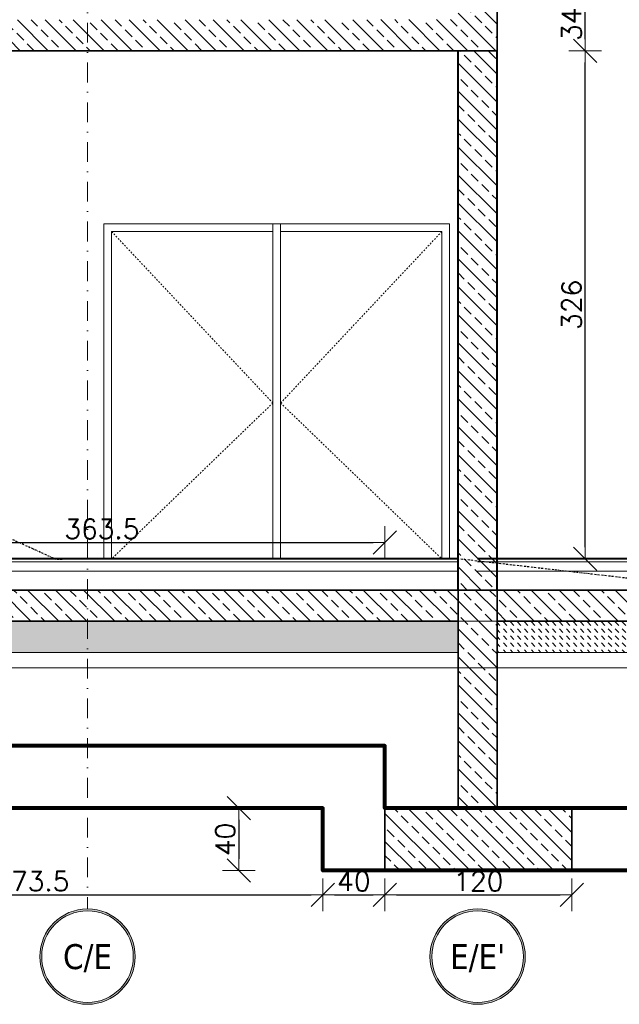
# Model space of a CAD drawing. Header units: millimetres. Extents: x -1893473 to 942156, y -568027 to 942944.
# Tile 29 of 256: x -35679 to -35294, y -335145 to -334514. Entities that reach past the tile are written whole.
import ezdxf
from ezdxf.enums import TextEntityAlignment as Align

# ---------------------------------------------------------------- set-up
doc = ezdxf.new("R2010")
doc.units = ezdxf.units.MM
doc.header["$LTSCALE"] = 0.2
for name, pattern in [('2_3', [1, 0.5, -0.5]), ('BORDER2', [22.225, 6.35, -3.175, 6.35, -3.175, 0, -3.175]), ('DASHDOT', [25.4, 12.7, -6.35, 0, -6.35])]:
    doc.linetypes.add(name, pattern=pattern)
doc.layers.get('0').update_dxf_attribs({"lineweight": 0})
for name, color, linetype, lineweight in [('!! 1_ PROJ WARSTWY', 252, 'Continuous', 9), ('!! 1_drzwi-linia', 213, 'Continuous', 5), ('!! 1_hatch projektowane ściany', 4, 'Continuous', 5), ('!! 1_PROJ Sciany', 2, 'Continuous', 40), ('!! 1_PROJ ŻELBET', 1, 'Continuous', 35), ('!! wymiary osi', 250, 'Continuous', 9), ('0-osie-liniA', 14, 'DASHDOT', 5), ('0-osie-tx', 66, 'Continuous', 9), ('DO KONSTRUKCJI', 222, 'Continuous', 35), ('P-Linia1', 3, 'Continuous', 53)]:
    doc.layers.add(name, color=color, linetype=linetype, lineweight=lineweight)
doc.styles.add('TAHOMA', font='tahoma.ttf')
doc.styles.add('TXT', font='simplex.shx')
doc.dimstyles.new('DIM50', dxfattribs={"dimscale": 5, "dimtxt": 2.5, "dimasz": 1.5, "dimexe": 0, "dimexo": 0, "dimgap": 0.5, "dimtad": 1, "dimdec": 4, "dimrnd": 0.5, "dimdsep": 46, "dimtxsty": 'TXT', "dimblk1": 'TICK1', "dimblk2": 'TICK1', "dimsah": 1, "dimcen": 0, "dimse1": 1, "dimse2": 1, "dimclrd": 1, "dimclre": 7, "dimclrt": 9, "dimadec": 0, "dimazin": 0, "dimtfac": 1, "dimtdec": 4, "dimtmove": 2, "dimatfit": 3, "dimldrblk": 'TICK1', "dimfxl": 1, "dimtolj": 1, "dimarcsym": 0})
pattern_1 = [(135, (-97047.5, -125852.509), (-8.9802561, -8.9802561), []), (135, (-97047.5, -125843.529), (-8.9802561, -8.9802561), [6.35, -3.175])]

# ---------------------------------------------------------------- blocks, each defined once
blk = doc.blocks.new('*U4928')
h = blk.add_hatch(color=256)
edge = h.paths.add_edge_path()
edge.add_arc((0, 0), 30.6, 0, 360)
edge = h.paths.add_edge_path(flags=17)
edge.add_arc((0, 0), 29.4, 0, 360)
for radius in [30.6, 29.4]:
    blk.add_circle((0, 0), radius)
at = {"style": 'TAHOMA', "flags": 8}
blk.add_attdef('ANSICHTSNUMMER', text='', height=16, dxfattribs=at).set_placement((0, 0), align=Align.MIDDLE_CENTER)
blk = doc.blocks.new('TICK1')
at = {"color": 2}
blk.add_line((-1, -1), (1, 1), dxfattribs=at)
at = {"color": 0}
for p, q in [((0, -1.4), (0, 1.4)), ((0, 0), (-1, 0))]:
    blk.add_line(p, q, dxfattribs=at)
blk = doc.blocks.new('*D4972')
at = {"layer": '!! wymiary osi', "color": 1, "lineweight": -2, "transparency": 16777216}
blk.add_line((-35315.87, -334851.99), (-35315.87, -334540.99), dxfattribs=at)
at = {"layer": 'DEFPOINTS', "color": 0, "transparency": 16777216}
for p in [(-35372.43, -334533.49), (-35315.87, -334533.49), (-35381.73, -334859.49)]:
    blk.add_point(p, dxfattribs=at)
at = {"layer": '!! wymiary osi', "color": 1, "lineweight": -2, "transparency": 16777216, "xscale": 7.5, "yscale": 7.5, "zscale": 7.5}
for p, rotation in [((-35315.87, -334533.49), 90), ((-35315.87, -334859.49), 270)]:
    blk.add_blockref('TICK1', p, dxfattribs=dict(at, rotation=rotation))
at = {"layer": '!! wymiary osi', "color": 9, "transparency": 16777216, "insert": (-35324.62, -334696.49), "char_height": 12.5, "attachment_point": 5, "rotation": 90, "style": 'TXT'}
blk.add_mtext('\\A1;326', dxfattribs=at)
blk = doc.blocks.new('*D4973')
at = {"layer": '!! wymiary osi', "color": 1, "lineweight": -2, "transparency": 16777216}
blk.add_line((-35315.87, -334525.99), (-35315.87, -334506.99), dxfattribs=at)
at = {"layer": 'DEFPOINTS', "color": 0, "transparency": 16777216}
for p in [(-35372.43, -334499.49), (-35315.87, -334499.49), (-35372.43, -334533.49)]:
    blk.add_point(p, dxfattribs=at)
at = {"layer": '!! wymiary osi', "color": 1, "lineweight": -2, "transparency": 16777216, "xscale": 7.5, "yscale": 7.5, "zscale": 7.5}
for p, rotation in [((-35315.87, -334499.49), 90), ((-35315.87, -334533.49), 270)]:
    blk.add_blockref('TICK1', p, dxfattribs=dict(at, rotation=rotation))
at = {"layer": '!! wymiary osi', "color": 9, "transparency": 16777216, "insert": (-35324.62, -334516.49), "char_height": 12.5, "attachment_point": 5, "rotation": 90, "style": 'TXT'}
blk.add_mtext('\\A1;34', dxfattribs=at)
blk = doc.blocks.new('*D4992')
at = {"layer": '!! wymiary osi', "color": 1, "lineweight": -2, "transparency": 16777216}
blk.add_line((-35538.24, -335026.99), (-35538.24, -335051.99), dxfattribs=at)
at = {"layer": 'DEFPOINTS', "color": 0, "transparency": 16777216}
for p in [(-35464.95, -335019.49), (-35538.24, -335059.49), (-35464.95, -335059.49)]:
    blk.add_point(p, dxfattribs=at)
at = {"layer": '!! wymiary osi', "color": 1, "lineweight": -2, "transparency": 16777216, "xscale": 7.5, "yscale": 7.5, "zscale": 7.5}
for p, rotation in [((-35538.24, -335019.49), 90), ((-35538.24, -335059.49), 270)]:
    blk.add_blockref('TICK1', p, dxfattribs=dict(at, rotation=rotation))
at = {"layer": '!! wymiary osi', "color": 9, "lineweight": 13, "transparency": 16777216, "insert": (-35546.99, -335039.49), "char_height": 12.5, "attachment_point": 5, "rotation": 90, "style": 'TXT'}
blk.add_mtext('\\A1;40', dxfattribs=at)
blk = doc.blocks.new('*D5003')
at = {"layer": '!! wymiary osi', "color": 1, "lineweight": -2, "transparency": 16777216}
blk.add_line((-35850.43, -335075.09), (-35491.93, -335075.09), dxfattribs=at)
at = {"layer": 'DEFPOINTS', "color": 0, "transparency": 16777216}
for p in [(-35857.93, -335019.49), (-35484.43, -335059.49), (-35484.43, -335075.09)]:
    blk.add_point(p, dxfattribs=at)
at = {"layer": '!! wymiary osi', "color": 1, "lineweight": -2, "transparency": 16777216, "xscale": 7.5, "yscale": 7.5, "zscale": 7.5, "rotation": 180}
blk.add_blockref('TICK1', (-35857.93, -335075.09), dxfattribs=at)
at = {"layer": '!! wymiary osi', "color": 1, "lineweight": -2, "transparency": 16777216, "xscale": 7.5, "yscale": 7.5, "zscale": 7.5}
blk.add_blockref('TICK1', (-35484.43, -335075.09), dxfattribs=at)
at = {"layer": '!! wymiary osi', "color": 9, "lineweight": 13, "transparency": 16777216, "insert": (-35671.18, -335066.34), "char_height": 12.5, "attachment_point": 5, "style": 'TXT'}
blk.add_mtext('\\A1;373.5', dxfattribs=at)
blk = doc.blocks.new('*D5004')
at = {"layer": '!! wymiary osi', "color": 1, "lineweight": -2, "transparency": 16777216}
blk.add_line((-35476.93, -335075.09), (-35451.93, -335075.09), dxfattribs=at)
at = {"layer": 'DEFPOINTS', "color": 0, "transparency": 16777216}
for p in [(-35484.43, -335059.49), (-35444.43, -335059.49), (-35444.43, -335075.09)]:
    blk.add_point(p, dxfattribs=at)
at = {"layer": '!! wymiary osi', "color": 1, "lineweight": -2, "transparency": 16777216, "xscale": 7.5, "yscale": 7.5, "zscale": 7.5, "rotation": 180}
blk.add_blockref('TICK1', (-35484.43, -335075.09), dxfattribs=at)
at = {"layer": '!! wymiary osi', "color": 1, "lineweight": -2, "transparency": 16777216, "xscale": 7.5, "yscale": 7.5, "zscale": 7.5}
blk.add_blockref('TICK1', (-35444.43, -335075.09), dxfattribs=at)
at = {"layer": '!! wymiary osi', "color": 9, "lineweight": 13, "transparency": 16777216, "insert": (-35464.43, -335066.34), "char_height": 12.5, "attachment_point": 5, "style": 'TXT'}
blk.add_mtext('\\A1;40', dxfattribs=at)
blk = doc.blocks.new('*D5005')
at = {"layer": '!! wymiary osi', "color": 1, "lineweight": -2, "transparency": 16777216}
blk.add_line((-35436.93, -335075.09), (-35331.93, -335075.09), dxfattribs=at)
at = {"layer": 'DEFPOINTS', "color": 0, "transparency": 16777216}
for p in [(-35444.43, -335059.49), (-35324.43, -335059.49), (-35324.43, -335075.09)]:
    blk.add_point(p, dxfattribs=at)
at = {"layer": '!! wymiary osi', "color": 1, "lineweight": -2, "transparency": 16777216, "xscale": 7.5, "yscale": 7.5, "zscale": 7.5, "rotation": 180}
blk.add_blockref('TICK1', (-35444.43, -335075.09), dxfattribs=at)
at = {"layer": '!! wymiary osi', "color": 1, "lineweight": -2, "transparency": 16777216, "xscale": 7.5, "yscale": 7.5, "zscale": 7.5}
blk.add_blockref('TICK1', (-35324.43, -335075.09), dxfattribs=at)
at = {"layer": '!! wymiary osi', "color": 9, "lineweight": 13, "transparency": 16777216, "insert": (-35384.43, -335066.34), "char_height": 12.5, "attachment_point": 5, "style": 'TXT'}
blk.add_mtext('\\A1;120', dxfattribs=at)
blk = doc.blocks.new('*D5010')
at = {"layer": '!! wymiary osi', "color": 1, "lineweight": -2, "transparency": 16777216}
blk.add_line((-35800.43, -334849.08), (-35451.93, -334849.08), dxfattribs=at)
at = {"layer": 'DEFPOINTS', "color": 0, "transparency": 16777216}
for p in [(-35444.43, -334849.08), (-35807.93, -334939.49), (-35444.43, -334979.49)]:
    blk.add_point(p, dxfattribs=at)
at = {"layer": '!! wymiary osi', "color": 1, "lineweight": -2, "transparency": 16777216, "xscale": 7.5, "yscale": 7.5, "zscale": 7.5, "rotation": 180}
blk.add_blockref('TICK1', (-35807.93, -334849.08), dxfattribs=at)
at = {"layer": '!! wymiary osi', "color": 1, "lineweight": -2, "transparency": 16777216, "xscale": 7.5, "yscale": 7.5, "zscale": 7.5}
blk.add_blockref('TICK1', (-35444.43, -334849.08), dxfattribs=at)
at = {"layer": '!! wymiary osi', "color": 9, "lineweight": 13, "transparency": 16777216, "insert": (-35626.18, -334840.33), "char_height": 12.5, "attachment_point": 5, "style": 'TXT'}
blk.add_mtext('\\A1;363.5', dxfattribs=at)

msp = doc.modelspace()

# ---------------------------------------------------------------- hatches: boundary and pattern name
at = {"layer": '!! 1_hatch projektowane ściany'}
h = msp.add_hatch(dxfattribs=at)
h.set_pattern_fill('ANSI33', color=256, scale=2, angle=90)
h.set_pattern_definition(pattern_1)
h.paths.add_polyline_path([(-36217.93302, -334558.48588), (-36217.93302, -334513.98588), (-35397.43072, -334513.48588), (-35397.43072, -334501.48588), (-35372.43072, -334501.48588), (-35372.43072, -334533.48588), (-36172.93302, -334533.48588), (-36172.93302, -334558.48588)])
h = msp.add_hatch(dxfattribs=at)
h.set_pattern_fill('ANSI33', color=256, scale=2, angle=90)
h.set_pattern_definition([(135, (-97047.5, -122489.975), (-8.9802561, -8.9802561), []), (135, (-97047.5, -122480.994), (-8.9802561, -8.9802561), [6.35, -3.175])])
h.paths.add_polyline_path([(-35372.43072, -334533.48588), (-35397.43072, -334533.48588), (-35397.43072, -334879.48588), (-35372.43072, -334879.48588)])
h = msp.add_hatch(dxfattribs=at)
h.set_pattern_fill('ANSI33', color=256, scale=2, angle=90)
h.set_pattern_definition(pattern_1)
h.paths.add_polyline_path([(-35397.43072, -334879.48588), (-35635.43302, -334879.48588), (-35635.43302, -334899.48588), (-35397.43072, -334899.48588)])
h.paths.add_polyline_path([(-35947.93302, -334879.48588), (-35947.93302, -334899.48588), (-35635.43302, -334899.48588), (-35635.43302, -334879.48588)])
h = msp.add_hatch(dxfattribs=at)
h.set_pattern_fill('ANSI33', color=256, scale=2, angle=90)
h.set_pattern_definition(pattern_1)
h.paths.add_polyline_path([(-35384.93302, -334879.48588), (-35397.43072, -334879.48588), (-35397.43072, -335019.48588), (-35384.93302, -335019.48588)])
h.paths.add_polyline_path([(-35372.43072, -334879.48588), (-35384.93302, -334879.48588), (-35384.93302, -335019.48588), (-35372.43072, -335019.48588)])
h = msp.add_hatch(dxfattribs=at)
h.set_pattern_fill('ANSI33', color=256, scale=2, angle=90)
h.set_pattern_definition(pattern_1)
h.paths.add_polyline_path([(-35167.48732, -334879.48588), (-35372.43072, -334879.48588), (-35372.43072, -334899.48588), (-35167.48732, -334899.48588)])
h = msp.add_hatch(dxfattribs=at)
h.set_pattern_fill('DASH', color=256, angle=-45)
h.set_pattern_definition([(315, (165360.784, -254014.8022), (4.49012806, -8e-16), [3.175, -3.175])])
h.paths.add_polyline_path([(-35887.93302, -334899.48588), (-35887.93302, -334919.48588), (-35397.43072, -334919.48588), (-35397.43072, -334899.48588)])
h = msp.add_hatch(dxfattribs=at)
h.set_pattern_fill('DASH', color=256, angle=-45)
h.set_pattern_definition([(315, (165825.2863, -254014.8022), (4.49012806, -8e-16), [3.175, -3.175])])
h.paths.add_polyline_path([(-35169.95031, -334919.48588), (-35169.95031, -334899.48588), (-35372.43072, -334899.48588), (-35372.43072, -334919.48588)])
h = msp.add_hatch(dxfattribs=at)
h.set_pattern_fill('ANSI33', color=256, scale=2, angle=90)
h.set_pattern_definition([(135, (-97047.5, -125712.509), (-8.9802561, -8.9802561), []), (135, (-97047.5, -125703.529), (-8.9802561, -8.9802561), [6.35, -3.175])])
h.paths.add_polyline_path([(-35444.43072, -335019.48588), (-35324.43072, -335019.48588), (-35324.43072, -335059.48588), (-35444.43072, -335059.48588)])

# ---------------------------------------------------------------- linework, layer by layer
at = {"layer": '!! 1_ PROJ WARSTWY'}
for points in [[(-35397.43072, -334861.48588), (-36172.93302, -334861.48588)], [(-34797.43072, -334861.48588), (-35384.93302, -334861.48588)], [(-35397.43072, -334867.48588), (-36172.93302, -334867.48588)], [(-34797.43072, -334867.48588), (-35384.93302, -334867.48588)]]:
    msp.add_lwpolyline(points, dxfattribs=at)
at = {"layer": '!! 1_drzwi-linia'}
for points in [[(-35511.43302, -334859.48588), (-35511.43302, -334644.48588), (-35624.93302, -334644.48588), (-35624.93302, -334859.48588)], [(-35516.43302, -334859.48588), (-35516.43302, -334644.48588), (-35402.93302, -334644.48588), (-35402.93302, -334859.48588)], [(-35516.43302, -334859.48588), (-35516.43302, -334649.48588), (-35619.93302, -334649.48588), (-35619.93302, -334859.48588)], [(-35511.43302, -334859.48588), (-35511.43302, -334649.48588), (-35407.93302, -334649.48588), (-35407.93302, -334859.48588)]]:
    msp.add_lwpolyline(points, dxfattribs=at)
at = {"layer": '!! 1_drzwi-linia', "linetype": '2_3', "ltscale": 10}
for points in [[(-35619.93302, -334649.48588), (-35516.43302, -334759.48588), (-35619.93302, -334859.48588)], [(-35407.93302, -334649.48588), (-35511.43302, -334759.48588), (-35407.93302, -334859.48588)]]:
    msp.add_lwpolyline(points, dxfattribs=at)
at = {"layer": '!! 1_PROJ Sciany'}
for p, q in [((-35397.43072, -334879.48588), (-35397.43072, -334533.48588)), ((-35372.43072, -334879.48588), (-35372.43072, -334533.48588))]:
    msp.add_line(p, q, dxfattribs=at)
for points in [[(-35397.43072, -334859.48588), (-36172.93302, -334859.48588)], [(-34797.43072, -334859.48588), (-35384.93302, -334859.48588)]]:
    msp.add_lwpolyline(points, dxfattribs=at)
at = {"layer": '!! 1_PROJ ŻELBET'}
for p, q in [((-35397.43072, -335019.48588), (-35397.43072, -334879.48588)), ((-35372.43072, -335019.48588), (-35372.43072, -334879.48588))]:
    msp.add_line(p, q, dxfattribs=at)
for points in [[(-35372.43072, -334501.48588), (-35372.43072, -334533.48588)], [(-35372.43072, -334533.48588), (-36172.93302, -334533.48588)], [(-34797.43072, -334879.48588), (-35947.93302, -334879.48588), (-35947.93302, -334885.48588)], [(-35397.43072, -334899.48588), (-35947.93302, -334899.48588)], [(-34797.43072, -334899.48588), (-35372.43072, -334899.48588)]]:
    msp.add_lwpolyline(points, dxfattribs=at)
at = {"layer": '!! wymiary osi'}
for points in [[(-35887.93302, -334929.48588), (-33859.15844, -334929.48588), (-33715.0163, -335079.48588), (-33600.79451, -335079.48588), (-33425.79451, -334904.48588), (-33384.27219, -334904.48588), (-33384.27219, -334894.48588), (-33429.93664, -334894.48588), (-33604.93664, -335069.48588), (-33705.0163, -335069.48588), (-33855.0163, -334919.48588), (-34437.43302, -334919.48588)], [(-34797.43072, -334899.48588), (-35668.15284, -334899.48588)], [(-35397.43072, -334919.47202), (-35887.93302, -334919.47202)], [(-35758.94688, -334919.48588), (-35575.43533, -334919.48588)], [(-35372.43072, -334919.48588), (-34797.43072, -334919.48588)]]:
    msp.add_lwpolyline(points, dxfattribs=at)
at = {"layer": '0-osie-liniA', "ltscale": 5}
msp.add_lwpolyline([(-35635.43302, -333291.56686), (-35635.43302, -335084.09785)], dxfattribs=at)
at = {"layer": 'DO KONSTRUKCJI', "color": 6, "linetype": 'BORDER2', "lineweight": 30, "true_color": 0xe600e6}
msp.add_lwpolyline([(-33321.09426, -334904.48588), (-34451.29552, -334904.48588), (-35108.05893, -334892.60917), (-35397.427, -334859.48657), (-35619.93302, -334859.48588), (-35655.60734, -334859.8411), (-35743.70256, -334819.98588), (-35984.90989, -334819.98588), (-36017.93302, -334809.48588), (-36222.98821, -334806.45541)], dxfattribs=at)
at = {"layer": 'DO KONSTRUKCJI', "color": 1, "lineweight": 35}
msp.add_lwpolyline([(-35444.43072, -335059.48588), (-35324.43072, -335059.48588), (-35324.43072, -335019.48588), (-35444.43072, -335019.48588)], close=True, dxfattribs=at)
at = {"layer": 'P-Linia1', "color": 1, "lineweight": 80, "true_color": 0xf50000}
for points in [[(-33594.93664, -335059.48588), (-35484.43072, -335059.48588), (-35484.43072, -335019.48588), (-35857.93302, -335019.48588), (-35857.93302, -334979.48588), (-35937.93302, -334979.48588), (-35937.93302, -334939.48588), (-36017.93302, -334939.48588), (-36017.93302, -334915.48588), (-36197.93302, -334915.48588), (-36197.93302, -334879.48588), (-35947.93302, -334879.48588)], [(-33594.93664, -335019.48588), (-35444.43072, -335019.48588), (-35444.43072, -334979.48588), (-35807.93302, -334979.48588), (-35807.93302, -334939.48588), (-35887.93302, -334939.48588), (-35887.93302, -334899.48588), (-35947.93302, -334899.48588), (-35947.93302, -334879.48588), (-36017.93302, -334879.48588)]]:
    msp.add_lwpolyline(points, dxfattribs=at)

# ---------------------------------------------------------------- block references
at = {"layer": '0-osie-tx'}
ref = msp.add_blockref('*U4928', (-35635.43302, -335114.69785), dxfattribs=dict(at, rotation=180))
ref.add_attrib('ANSICHTSNUMMER', 'C/E', dxfattribs={"layer": '0', "height": 16, "style": 'TAHOMA', "flags": 8}).set_placement((-35635.43302, -335114.69785), align=Align.MIDDLE_CENTER)
ref = msp.add_blockref('*U4928', (-35384.93302, -335114.69785), dxfattribs=dict(at, rotation=180))
ref.add_attrib('ANSICHTSNUMMER', "E/E'", dxfattribs={"layer": '0', "height": 16, "style": 'TAHOMA', "flags": 8}).set_placement((-35384.93302, -335114.69785), align=Align.MIDDLE_CENTER)

# ---------------------------------------------------------------- dimensions: what is measured, and where the dimension line sits
at = {"layer": '!! wymiary osi'}
for base, p1, p2, picture, middle in [((-35315.86959, -334499.48588), (-35372.43072, -334533.48588), (-35372.43072, -334499.48588), '*D4973', (-35324.61959, -334516.48588)), ((-35315.86959, -334533.48588), (-35381.72631, -334859.48588), (-35372.43072, -334533.48588), '*D4972', (-35324.61959, -334696.48588))]:
    dim = msp.add_linear_dim(base=base, p1=p1, p2=p2, angle=90, dimstyle='DIM50', dxfattribs=at)
    dim.commit()
    dim.dimension.update_dxf_attribs({"geometry": picture, "text_midpoint": middle})
at = {"layer": '!! wymiary osi', "color": 1, "lineweight": 13}
for base, p1, p2, picture, middle in [((-35444.43072, -334849.08276), (-35807.93302, -334939.48588), (-35444.43072, -334979.48588), '*D5010', (-35626.18187, -334840.33276)), ((-35484.43072, -335075.09044), (-35857.93302, -335019.48588), (-35484.43072, -335059.48588), '*D5003', (-35671.18187, -335066.34044)), ((-35444.43072, -335075.09044), (-35484.43072, -335059.48588), (-35444.43072, -335059.48588), '*D5004', (-35464.43072, -335066.34044)), ((-35324.43072, -335075.09044), (-35444.43072, -335059.48588), (-35324.43072, -335059.48588), '*D5005', (-35384.43072, -335066.34044))]:
    dim = msp.add_linear_dim(base=base, p1=p1, p2=p2, dimstyle='DIM50', dxfattribs=at)
    dim.commit()
    dim.dimension.update_dxf_attribs({"geometry": picture, "text_midpoint": middle})
dim = msp.add_linear_dim(base=(-35538.23985, -335059.48588), p1=(-35464.95318, -335019.48588), p2=(-35464.95318, -335059.48588), angle=90, dimstyle='DIM50', dxfattribs=at)
dim.commit()
dim.dimension.update_dxf_attribs({"geometry": '*D4992', "text_midpoint": (-35546.98985, -335039.48588)})

doc.saveas('drawing.dxf')
